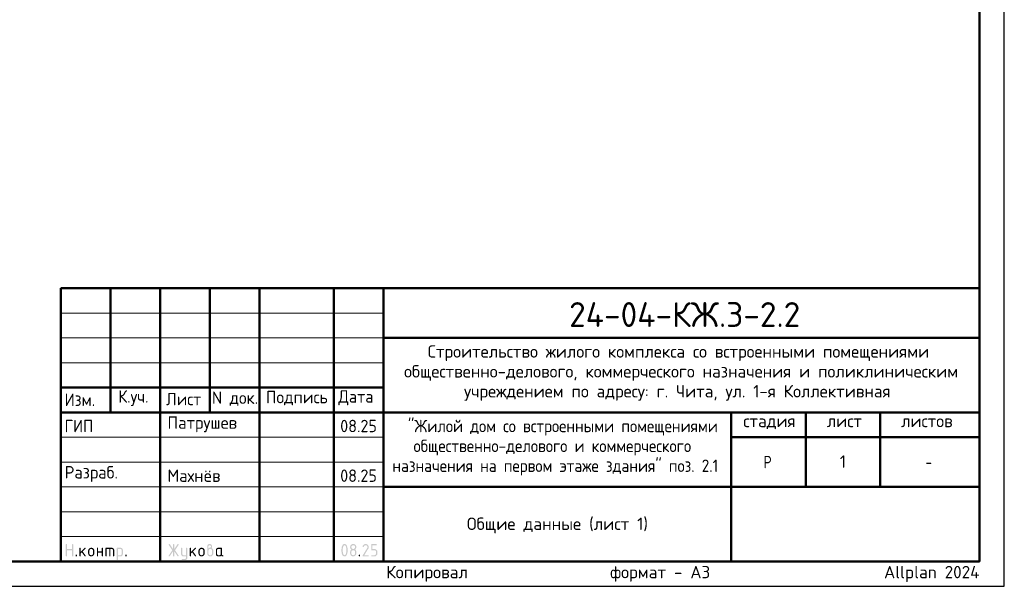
# Model space of a CAD drawing. Header units: millimetres. Extents: x 0 to 42000, y 0 to 29700.
# Tile 2 of 3: x 22170 to 42000, y 0 to 11403. Entities that reach past the tile are written whole.
import ezdxf

# ---------------------------------------------------------------- set-up
doc = ezdxf.new("R2010")
doc.units = ezdxf.units.MM
doc.layers.add('Standard', color=7, linetype='Continuous', lineweight=25)
doc.layers.add('Надписи', color=7, linetype='Continuous', lineweight=25)
doc.styles.add('ISOCPEUR', font='txt')

msp = doc.modelspace()

# ---------------------------------------------------------------- hatches: boundary and pattern name
at = {"layer": 'Standard', "linetype": 'Continuous', "lineweight": 25, "transparency": 33554687}
for points in [[(23099, 614), (23099, 839), (23099, 840), (23099, 842), (23099, 843), (23100, 844), (23100, 845), (23101, 846), (23101, 847), (23102, 848), (23103, 849), (23104, 850), (23105, 850), (23106, 851), (23107, 851), (23109, 851), (23110, 851), (23112, 851), (23113, 851), (23115, 851), (23116, 851), (23117, 851), (23118, 850), (23119, 850), (23120, 849), (23121, 848), (23122, 847), (23122, 846), (23123, 845), (23123, 844), (23124, 843), (23124, 842), (23124, 840), (23124, 839), (23124, 751), (23224, 751), (23224, 839), (23224, 840), (23224, 842), (23224, 843), (23225, 844), (23225, 845), (23226, 846), (23226, 847), (23227, 848), (23228, 849), (23229, 850), (23230, 850), (23231, 851), (23232, 851), (23233, 851), (23235, 851), (23236, 851), (23238, 851), (23239, 851), (23241, 851), (23242, 851), (23243, 850), (23244, 850), (23245, 849), (23246, 848), (23247, 847), (23247, 846), (23248, 845), (23248, 844), (23249, 843), (23249, 842), (23249, 840), (23249, 839), (23249, 614), (23249, 612), (23249, 611), (23249, 609), (23248, 608), (23248, 607), (23247, 606), (23247, 605), (23246, 604), (23245, 604), (23244, 603), (23243, 602), (23242, 602), (23241, 602), (23239, 601), (23238, 601), (23236, 601), (23235, 601), (23233, 601), (23232, 602), (23231, 602), (23230, 602), (23229, 603), (23228, 604), (23227, 604), (23226, 605), (23226, 606), (23225, 607), (23225, 608), (23224, 609), (23224, 611), (23224, 612), (23224, 614), (23224, 726), (23124, 726), (23124, 614), (23124, 612), (23124, 611), (23124, 609), (23123, 608), (23123, 607), (23122, 606), (23122, 605), (23121, 604), (23120, 604), (23119, 603), (23118, 602), (23117, 602), (23116, 602), (23115, 601), (23113, 601), (23112, 601), (23110, 601), (23109, 601), (23107, 602), (23106, 602), (23105, 602), (23104, 603), (23103, 604), (23102, 604), (23101, 605), (23101, 606), (23100, 607), (23100, 608), (23099, 609), (23099, 611), (23099, 612)], [(25259, 704), (25194, 607), (25193, 605), (25192, 604), (25191, 603), (25190, 603), (25188, 602), (25187, 602), (25185, 601), (25183, 601), (25182, 601), (25180, 601), (25179, 602), (25178, 602), (25177, 603), (25176, 603), (25175, 604), (25174, 605), (25173, 605), (25173, 606), (25172, 607), (25172, 609), (25171, 610), (25171, 611), (25171, 613), (25171, 614), (25171, 616), (25172, 618), (25172, 619), (25173, 621), (25243, 726), (25173, 832), (25172, 833), (25172, 835), (25171, 837), (25171, 838), (25171, 840), (25171, 841), (25171, 843), (25172, 844), (25172, 845), (25173, 846), (25173, 847), (25174, 848), (25175, 849), (25176, 849), (25177, 850), (25178, 850), (25179, 851), (25181, 851), (25182, 851), (25184, 851), (25185, 851), (25187, 851), (25188, 851), (25189, 850), (25191, 849), (25192, 848), (25193, 847), (25194, 846), (25259, 749), (25259, 839), (25259, 840), (25259, 842), (25259, 843), (25259, 844), (25260, 845), (25260, 846), (25261, 847), (25262, 848), (25262, 849), (25263, 850), (25264, 850), (25266, 851), (25267, 851), (25268, 851), (25269, 851), (25271, 851), (25273, 851), (25274, 851), (25275, 851), (25277, 851), (25278, 850), (25279, 850), (25280, 849), (25280, 848), (25281, 847), (25282, 846), (25282, 845), (25283, 844), (25283, 843), (25283, 842), (25284, 840), (25284, 839), (25284, 749), (25348, 846), (25349, 847), (25350, 848), (25351, 849), (25353, 850), (25354, 851), (25356, 851), (25357, 851), (25359, 851), (25360, 851), (25361, 851), (25362, 851), (25363, 850), (25365, 850), (25366, 849), (25367, 848), (25367, 847), (25368, 847), (25369, 846), (25370, 845), (25370, 843), (25371, 842), (25371, 841), (25371, 840), (25371, 839), (25371, 837), (25371, 835), (25370, 833), (25369, 832), (25299, 726), (25369, 621), (25370, 619), (25371, 617), (25371, 616), (25371, 614), (25371, 613), (25371, 611), (25371, 610), (25370, 609), (25370, 608), (25369, 607), (25368, 606), (25368, 605), (25367, 604), (25366, 603), (25365, 603), (25364, 602), (25363, 602), (25361, 602), (25360, 601), (25359, 601), (25357, 601), (25356, 602), (25354, 602), (25353, 603), (25351, 603), (25350, 604), (25349, 605), (25348, 607), (25284, 704), (25284, 614), (25284, 612), (25283, 611), (25283, 609), (25283, 608), (25282, 607), (25282, 606), (25281, 605), (25280, 604), (25280, 604), (25279, 603), (25278, 602), (25277, 602), (25275, 602), (25274, 601), (25273, 601), (25271, 601), (25269, 601), (25268, 601), (25267, 602), (25266, 602), (25264, 602), (25263, 603), (25262, 604), (25262, 604), (25261, 605), (25260, 606), (25260, 607), (25259, 608), (25259, 609), (25259, 611), (25259, 612), (25259, 614)], [(29137, 851), (29140, 851), (29144, 851), (29147, 851), (29150, 850), (29153, 850), (29156, 849), (29158, 848), (29161, 847), (29164, 846), (29167, 844), (29169, 843), (29172, 841), (29174, 839), (29177, 837), (29179, 835), (29181, 833), (29184, 831), (29186, 828), (29188, 826), (29189, 823), (29191, 821), (29193, 818), (29194, 816), (29195, 813), (29196, 810), (29197, 807), (29198, 804), (29198, 801), (29199, 798), (29199, 795), (29200, 792), (29200, 789), (29200, 784), (29199, 780), (29198, 775), (29197, 771), (29195, 766), (29193, 762), (29191, 757), (29188, 753), (29110, 626), (29187, 626), (29189, 626), (29190, 626), (29191, 626), (29193, 626), (29194, 625), (29195, 625), (29196, 624), (29197, 623), (29197, 622), (29198, 621), (29198, 620), (29199, 619), (29199, 618), (29199, 617), (29200, 615), (29200, 614), (29200, 612), (29199, 611), (29199, 610), (29199, 608), (29198, 607), (29198, 606), (29197, 605), (29197, 604), (29196, 604), (29195, 603), (29194, 602), (29193, 602), (29191, 602), (29190, 601), (29189, 601), (29187, 601), (29087, 601), (29086, 601), (29084, 601), (29083, 602), (29082, 602), (29081, 602), (29080, 603), (29079, 604), (29078, 604), (29077, 605), (29076, 606), (29076, 607), (29075, 608), (29075, 609), (29075, 611), (29075, 612), (29075, 614), (29075, 616), (29075, 617), (29076, 619), (29077, 621), (29168, 768), (29170, 771), (29171, 773), (29172, 776), (29173, 778), (29174, 781), (29174, 783), (29175, 786), (29175, 789), (29175, 793), (29174, 796), (29173, 800), (29172, 803), (29171, 806), (29168, 809), (29166, 813), (29164, 815), (29161, 818), (29158, 820), (29155, 822), (29152, 823), (29148, 825), (29145, 826), (29141, 826), (29137, 826), (29135, 826), (29132, 826), (29129, 825), (29127, 824), (29124, 823), (29122, 822), (29119, 820), (29117, 818), (29114, 816), (29112, 814), (29110, 812), (29107, 809), (29105, 806), (29103, 802), (29100, 799), (29098, 795), (29097, 793), (29096, 792), (29095, 791), (29094, 790), (29092, 790), (29091, 789), (29089, 789), (29087, 789), (29086, 789), (29084, 789), (29083, 789), (29082, 790), (29081, 790), (29080, 791), (29079, 791), (29078, 792), (29077, 793), (29076, 794), (29076, 795), (29075, 796), (29075, 797), (29075, 798), (29075, 800), (29075, 801), (29075, 803), (29075, 804), (29075, 805), (29076, 806), (29079, 812), (29082, 817), (29085, 822), (29088, 826), (29092, 830), (29095, 834), (29099, 837), (29103, 840), (29107, 843), (29111, 845), (29115, 847), (29119, 848), (29123, 850), (29128, 851), (29132, 851)], [(29250, 739), (29250, 839), (29250, 840), (29250, 842), (29250, 843), (29250, 844), (29251, 845), (29251, 846), (29252, 847), (29253, 848), (29253, 849), (29254, 850), (29255, 850), (29257, 851), (29258, 851), (29259, 851), (29261, 851), (29262, 851), (29349, 851), (29351, 851), (29352, 851), (29354, 851), (29355, 851), (29356, 850), (29357, 850), (29358, 849), (29359, 848), (29359, 847), (29360, 846), (29361, 845), (29361, 844), (29361, 843), (29362, 842), (29362, 840), (29362, 839), (29362, 837), (29362, 836), (29361, 834), (29361, 833), (29361, 832), (29360, 831), (29359, 830), (29359, 829), (29358, 829), (29357, 828), (29356, 827), (29355, 827), (29354, 827), (29352, 826), (29351, 826), (29349, 826), (29275, 826), (29275, 751), (29312, 751), (29315, 751), (29318, 751), (29321, 751), (29324, 750), (29327, 750), (29330, 749), (29333, 748), (29336, 747), (29339, 746), (29341, 744), (29344, 743), (29347, 741), (29349, 739), (29351, 737), (29354, 735), (29356, 733), (29358, 731), (29360, 728), (29362, 726), (29364, 723), (29366, 721), (29367, 718), (29369, 715), (29370, 713), (29371, 710), (29372, 707), (29373, 704), (29373, 701), (29374, 698), (29374, 695), (29374, 692), (29374, 689), (29374, 664), (29374, 661), (29374, 657), (29374, 654), (29373, 651), (29373, 648), (29372, 645), (29371, 643), (29370, 640), (29369, 637), (29367, 634), (29366, 632), (29364, 629), (29362, 627), (29360, 624), (29358, 622), (29356, 620), (29354, 617), (29351, 615), (29349, 613), (29346, 612), (29344, 610), (29341, 608), (29339, 607), (29336, 606), (29333, 605), (29330, 604), (29327, 603), (29324, 602), (29321, 602), (29318, 602), (29315, 601), (29312, 601), (29262, 601), (29261, 601), (29259, 601), (29258, 602), (29257, 602), (29255, 602), (29254, 603), (29253, 604), (29253, 604), (29252, 605), (29251, 606), (29251, 607), (29250, 608), (29250, 610), (29250, 611), (29250, 612), (29250, 614), (29250, 615), (29250, 617), (29250, 618), (29250, 619), (29251, 620), (29251, 621), (29252, 622), (29253, 623), (29253, 624), (29254, 625), (29255, 625), (29257, 626), (29258, 626), (29259, 626), (29261, 626), (29262, 626), (29312, 626), (29316, 626), (29319, 627), (29323, 628), (29326, 629), (29330, 630), (29333, 632), (29336, 634), (29338, 637), (29341, 640), (29343, 643), (29345, 646), (29347, 649), (29348, 653), (29349, 656), (29349, 660), (29349, 664), (29349, 689), (29349, 693), (29349, 696), (29348, 700), (29347, 703), (29345, 707), (29343, 710), (29341, 713), (29338, 715), (29336, 718), (29333, 720), (29330, 722), (29326, 724), (29323, 725), (29319, 726), (29316, 726), (29312, 726), (29262, 726), (29261, 726), (29259, 726), (29258, 727), (29257, 727), (29255, 727), (29254, 728), (29253, 729), (29253, 729), (29252, 730), (29251, 731), (29251, 732), (29250, 733), (29250, 734), (29250, 736), (29250, 737)], [(23299, 626), (23299, 628), (23299, 629), (23299, 631), (23300, 632), (23300, 633), (23301, 634), (23301, 635), (23302, 636), (23303, 637), (23304, 637), (23305, 638), (23306, 638), (23307, 638), (23309, 639), (23310, 639), (23312, 639), (23313, 639), (23314, 639), (23316, 638), (23317, 638), (23318, 638), (23319, 637), (23320, 637), (23321, 636), (23322, 635), (23322, 634), (23323, 633), (23323, 632), (23324, 631), (23324, 629), (23324, 628), (23324, 626), (23324, 614), (23324, 612), (23324, 611), (23324, 610), (23323, 608), (23323, 607), (23322, 606), (23322, 605), (23321, 604), (23320, 604), (23319, 603), (23318, 602), (23317, 602), (23316, 602), (23314, 601), (23313, 601), (23312, 601), (23310, 601), (23309, 601), (23307, 602), (23306, 602), (23305, 602), (23304, 603), (23303, 604), (23302, 604), (23301, 605), (23301, 606), (23300, 607), (23300, 608), (23299, 610), (23299, 611), (23299, 612), (23299, 614)], [(23399, 694), (23478, 773), (23478, 773), (23479, 774), (23480, 775), (23482, 775), (23483, 776), (23484, 776), (23485, 776), (23486, 776), (23488, 776), (23489, 776), (23491, 776), (23492, 775), (23493, 775), (23494, 774), (23495, 774), (23496, 773), (23497, 772), (23497, 771), (23498, 770), (23498, 769), (23499, 768), (23499, 767), (23499, 765), (23499, 764), (23499, 762), (23499, 761), (23498, 760), (23498, 759), (23497, 758), (23497, 757), (23496, 756), (23495, 755), (23440, 700), (23496, 621), (23498, 619), (23498, 617), (23499, 616), (23499, 614), (23499, 612), (23499, 611), (23499, 609), (23498, 608), (23498, 607), (23497, 606), (23497, 605), (23496, 604), (23495, 604), (23494, 603), (23493, 602), (23492, 602), (23491, 602), (23489, 601), (23488, 601), (23486, 601), (23485, 601), (23483, 602), (23482, 602), (23480, 603), (23479, 603), (23478, 604), (23477, 605), (23476, 607), (23422, 682), (23399, 659), (23399, 614), (23399, 612), (23399, 611), (23399, 609), (23398, 608), (23398, 607), (23397, 606), (23397, 605), (23396, 604), (23395, 604), (23394, 603), (23393, 602), (23392, 602), (23391, 602), (23389, 601), (23388, 601), (23386, 601), (23385, 601), (23383, 601), (23382, 602), (23381, 602), (23380, 602), (23379, 603), (23378, 604), (23377, 604), (23376, 605), (23376, 606), (23375, 607), (23375, 608), (23374, 609), (23374, 611), (23374, 612), (23374, 614), (23374, 764), (23374, 765), (23374, 767), (23374, 768), (23375, 769), (23375, 770), (23376, 771), (23376, 772), (23377, 773), (23378, 774), (23379, 774), (23380, 775), (23381, 775), (23382, 776), (23383, 776), (23385, 776), (23386, 776), (23388, 776), (23389, 776), (23391, 776), (23392, 775), (23393, 775), (23394, 774), (23395, 774), (23396, 773), (23397, 772), (23397, 771), (23398, 770), (23398, 769), (23399, 768), (23399, 767), (23399, 765), (23399, 764)], [(23749, 676), (23749, 614), (23749, 612), (23748, 611), (23748, 609), (23748, 608), (23747, 607), (23747, 606), (23746, 605), (23746, 604), (23745, 604), (23744, 603), (23743, 602), (23742, 602), (23740, 602), (23739, 601), (23738, 601), (23736, 601), (23735, 601), (23733, 601), (23732, 602), (23731, 602), (23729, 602), (23729, 603), (23728, 604), (23727, 604), (23726, 605), (23725, 606), (23725, 607), (23724, 608), (23724, 609), (23724, 611), (23724, 612), (23724, 614), (23724, 764), (23724, 765), (23724, 767), (23724, 768), (23724, 769), (23725, 770), (23725, 771), (23726, 772), (23727, 773), (23728, 774), (23729, 774), (23729, 775), (23731, 775), (23732, 776), (23733, 776), (23735, 776), (23736, 776), (23738, 776), (23739, 776), (23740, 776), (23742, 775), (23743, 775), (23744, 774), (23745, 774), (23746, 773), (23746, 772), (23747, 771), (23747, 770), (23748, 769), (23748, 768), (23748, 767), (23749, 765), (23749, 764), (23749, 701), (23823, 701), (23823, 764), (23823, 765), (23824, 767), (23824, 768), (23824, 769), (23825, 770), (23825, 771), (23826, 772), (23826, 773), (23827, 774), (23828, 774), (23829, 775), (23830, 775), (23832, 776), (23833, 776), (23834, 776), (23836, 776), (23837, 776), (23839, 776), (23840, 776), (23841, 775), (23843, 775), (23843, 774), (23844, 774), (23845, 773), (23846, 772), (23847, 771), (23847, 770), (23848, 769), (23848, 768), (23848, 767), (23848, 765), (23848, 764), (23848, 614), (23848, 612), (23848, 611), (23848, 609), (23848, 608), (23847, 607), (23847, 606), (23846, 605), (23845, 604), (23844, 604), (23843, 603), (23843, 602), (23841, 602), (23840, 602), (23839, 601), (23837, 601), (23836, 601), (23834, 601), (23833, 601), (23832, 602), (23830, 602), (23829, 602), (23828, 603), (23827, 604), (23826, 604), (23826, 605), (23825, 606), (23825, 607), (23824, 608), (23824, 609), (23824, 611), (23823, 612), (23823, 614), (23823, 676)], [(23911, 776), (24023, 776), (24026, 776), (24028, 776), (24031, 776), (24033, 775), (24036, 775), (24038, 774), (24040, 773), (24043, 773), (24045, 772), (24047, 770), (24049, 769), (24051, 768), (24053, 767), (24055, 765), (24057, 763), (24059, 762), (24061, 760), (24062, 758), (24064, 756), (24065, 754), (24067, 752), (24068, 750), (24069, 748), (24070, 745), (24071, 743), (24071, 741), (24072, 739), (24072, 736), (24073, 734), (24073, 731), (24073, 729), (24073, 726), (24073, 614), (24073, 612), (24073, 611), (24073, 609), (24073, 608), (24072, 607), (24072, 606), (24071, 605), (24070, 604), (24069, 604), (24068, 603), (24067, 602), (24066, 602), (24065, 602), (24064, 601), (24062, 601), (24061, 601), (24059, 601), (24058, 601), (24057, 602), (24055, 602), (24054, 602), (24053, 603), (24052, 604), (24051, 604), (24051, 605), (24050, 606), (24049, 607), (24049, 608), (24049, 609), (24048, 611), (24048, 612), (24048, 614), (24048, 726), (24048, 729), (24048, 731), (24047, 734), (24046, 736), (24046, 738), (24044, 740), (24043, 742), (24041, 744), (24039, 746), (24037, 747), (24035, 748), (24033, 749), (24031, 750), (24028, 751), (24026, 751), (24023, 751), (23998, 751), (23998, 614), (23998, 612), (23998, 611), (23998, 609), (23998, 608), (23997, 607), (23997, 606), (23996, 605), (23995, 604), (23995, 604), (23994, 603), (23993, 602), (23991, 602), (23990, 602), (23989, 601), (23987, 601), (23986, 601), (23984, 601), (23983, 601), (23982, 602), (23980, 602), (23979, 602), (23978, 603), (23977, 604), (23977, 604), (23976, 605), (23975, 606), (23975, 607), (23974, 608), (23974, 609), (23974, 611), (23973, 612), (23973, 614), (23973, 751), (23924, 751), (23924, 614), (23924, 612), (23923, 611), (23923, 609), (23923, 608), (23922, 607), (23922, 606), (23921, 605), (23920, 604), (23920, 604), (23919, 603), (23918, 602), (23916, 602), (23915, 602), (23914, 601), (23913, 601), (23911, 601), (23909, 601), (23908, 601), (23907, 602), (23906, 602), (23904, 602), (23903, 603), (23902, 604), (23902, 604), (23901, 605), (23900, 606), (23900, 607), (23899, 608), (23899, 609), (23899, 611), (23898, 612), (23898, 614), (23898, 764), (23898, 765), (23899, 767), (23899, 768), (23899, 769), (23900, 770), (23900, 771), (23901, 772), (23902, 773), (23902, 774), (23903, 774), (23904, 775), (23905, 775), (23907, 776), (23908, 776), (23909, 776)], [(24298, 626), (24298, 628), (24298, 629), (24299, 631), (24299, 632), (24299, 633), (24300, 634), (24301, 635), (24301, 636), (24302, 637), (24303, 637), (24304, 638), (24305, 638), (24307, 638), (24308, 639), (24309, 639), (24311, 639), (24312, 639), (24314, 639), (24315, 638), (24316, 638), (24317, 638), (24318, 637), (24319, 637), (24320, 636), (24321, 635), (24322, 634), (24322, 633), (24323, 632), (24323, 631), (24323, 629), (24323, 628), (24323, 626), (24323, 614), (24323, 612), (24323, 611), (24323, 610), (24323, 608), (24322, 607), (24322, 606), (24321, 605), (24320, 604), (24319, 604), (24318, 603), (24317, 602), (24316, 602), (24315, 602), (24314, 601), (24312, 601), (24311, 601), (24309, 601), (24308, 601), (24307, 602), (24305, 602), (24304, 602), (24303, 603), (24302, 604), (24301, 604), (24301, 605), (24300, 606), (24299, 607), (24299, 608), (24299, 610), (24298, 611), (24298, 612), (24298, 614)], [(25521, 576), (25521, 601), (25471, 601), (25468, 601), (25466, 602), (25463, 602), (25461, 602), (25458, 603), (25456, 603), (25454, 604), (25452, 605), (25449, 606), (25447, 607), (25445, 608), (25443, 609), (25441, 611), (25439, 612), (25437, 614), (25436, 616), (25434, 618), (25432, 620), (25431, 622), (25429, 624), (25428, 626), (25427, 628), (25426, 630), (25425, 632), (25424, 634), (25423, 637), (25422, 639), (25422, 641), (25422, 644), (25421, 646), (25421, 649), (25421, 651), (25421, 764), (25421, 765), (25421, 767), (25421, 768), (25422, 769), (25422, 770), (25423, 771), (25423, 772), (25424, 773), (25425, 774), (25426, 774), (25427, 775), (25428, 775), (25429, 776), (25431, 776), (25432, 776), (25434, 776), (25435, 776), (25437, 776), (25438, 776), (25439, 775), (25440, 775), (25441, 774), (25442, 774), (25443, 773), (25444, 772), (25444, 771), (25445, 770), (25445, 769), (25446, 768), (25446, 767), (25446, 765), (25446, 764), (25446, 651), (25446, 649), (25447, 646), (25447, 644), (25448, 642), (25449, 640), (25450, 638), (25452, 636), (25454, 634), (25455, 632), (25457, 630), (25459, 629), (25462, 628), (25464, 627), (25466, 627), (25468, 626), (25471, 626), (25521, 626), (25521, 764), (25521, 765), (25521, 767), (25521, 768), (25522, 769), (25522, 770), (25523, 771), (25523, 772), (25524, 773), (25525, 774), (25526, 774), (25527, 775), (25528, 775), (25529, 776), (25530, 776), (25532, 776), (25533, 776), (25535, 776), (25536, 776), (25538, 776), (25539, 775), (25540, 775), (25541, 774), (25542, 774), (25543, 773), (25544, 772), (25544, 771), (25545, 770), (25545, 769), (25545, 768), (25546, 767), (25546, 765), (25546, 764), (25546, 576), (25546, 574), (25546, 571), (25545, 569), (25545, 566), (25545, 564), (25544, 562), (25543, 559), (25542, 557), (25541, 555), (25540, 553), (25539, 551), (25538, 549), (25537, 547), (25535, 545), (25533, 543), (25532, 541), (25530, 539), (25528, 538), (25526, 536), (25524, 535), (25522, 533), (25520, 532), (25518, 531), (25516, 530), (25514, 529), (25511, 528), (25509, 528), (25507, 527), (25504, 527), (25502, 527), (25499, 526), (25497, 526), (25446, 526), (25445, 526), (25443, 527), (25442, 527), (25441, 527), (25440, 528), (25439, 528), (25438, 529), (25437, 529), (25436, 530), (25435, 531), (25435, 532), (25434, 533), (25434, 535), (25434, 536), (25434, 537), (25434, 539), (25434, 540), (25434, 541), (25434, 542), (25435, 544), (25435, 545), (25436, 546), (25436, 547), (25437, 548), (25438, 549), (25439, 549), (25440, 550), (25442, 550), (25443, 551), (25444, 551), (25445, 551), (25446, 551), (25496, 551), (25499, 551), (25501, 552), (25503, 552), (25506, 553), (25508, 554), (25510, 555), (25512, 557), (25514, 558), (25515, 560), (25517, 562), (25518, 564), (25519, 566), (25520, 568), (25520, 571), (25521, 573)], [(25621, 694), (25700, 773), (25700, 773), (25701, 774), (25702, 775), (25704, 775), (25705, 776), (25706, 776), (25707, 776), (25708, 776), (25710, 776), (25711, 776), (25713, 776), (25714, 775), (25715, 775), (25716, 774), (25717, 774), (25718, 773), (25719, 772), (25719, 771), (25720, 770), (25720, 769), (25721, 768), (25721, 767), (25721, 765), (25721, 764), (25721, 762), (25721, 761), (25721, 760), (25720, 759), (25720, 758), (25719, 757), (25718, 756), (25717, 755), (25662, 700), (25719, 621), (25720, 619), (25720, 617), (25721, 616), (25721, 614), (25721, 612), (25721, 611), (25721, 609), (25720, 608), (25720, 607), (25719, 606), (25719, 605), (25718, 604), (25717, 604), (25716, 603), (25715, 602), (25714, 602), (25713, 602), (25711, 601), (25710, 601), (25708, 601), (25707, 601), (25705, 602), (25704, 602), (25703, 603), (25701, 603), (25700, 604), (25699, 605), (25698, 607), (25644, 682), (25621, 659), (25621, 614), (25621, 612), (25621, 611), (25621, 609), (25620, 608), (25620, 607), (25619, 606), (25619, 605), (25618, 604), (25617, 604), (25616, 603), (25615, 602), (25614, 602), (25613, 602), (25611, 601), (25610, 601), (25608, 601), (25607, 601), (25606, 601), (25604, 602), (25603, 602), (25602, 602), (25601, 603), (25600, 604), (25599, 604), (25598, 605), (25598, 606), (25597, 607), (25597, 608), (25596, 609), (25596, 611), (25596, 612), (25596, 614), (25596, 764), (25596, 765), (25596, 767), (25596, 768), (25597, 769), (25597, 770), (25598, 771), (25598, 772), (25599, 773), (25600, 774), (25601, 774), (25602, 775), (25603, 775), (25604, 776), (25606, 776), (25607, 776), (25608, 776), (25610, 776), (25611, 776), (25613, 776), (25614, 775), (25615, 775), (25616, 774), (25617, 774), (25618, 773), (25619, 772), (25619, 771), (25620, 770), (25620, 769), (25621, 768), (25621, 767), (25621, 765), (25621, 764)], [(29000, 626), (29000, 628), (29000, 629), (29000, 631), (29001, 632), (29001, 633), (29002, 634), (29002, 635), (29003, 636), (29004, 637), (29005, 637), (29006, 638), (29007, 638), (29008, 638), (29009, 639), (29011, 639), (29012, 639), (29014, 639), (29015, 639), (29017, 638), (29018, 638), (29019, 638), (29020, 637), (29021, 637), (29022, 636), (29023, 635), (29023, 634), (29024, 633), (29024, 632), (29024, 631), (29025, 629), (29025, 628), (29025, 626), (29025, 614), (29025, 612), (29025, 611), (29024, 610), (29024, 608), (29024, 607), (29023, 606), (29023, 605), (29022, 604), (29021, 604), (29020, 603), (29019, 602), (29018, 602), (29017, 602), (29015, 601), (29014, 601), (29012, 601), (29011, 601), (29009, 601), (29008, 602), (29007, 602), (29006, 602), (29005, 603), (29004, 604), (29003, 604), (29002, 605), (29002, 606), (29001, 607), (29001, 608), (29000, 610), (29000, 611), (29000, 612), (29000, 614)]]:
    msp.add_hatch(color=7, dxfattribs=at).paths.add_polyline_path(points, flags=16)
h = msp.add_hatch(color=7, dxfattribs=at)
h.paths.add_polyline_path([(25971, 764), (25975, 767), (25979, 769), (25982, 772), (25986, 773), (25990, 775), (25993, 775), (25997, 776), (26000, 776), (26002, 776), (26004, 777), (26006, 777), (26007, 778), (26009, 779), (26011, 781), (26013, 783), (26014, 785), (26016, 787), (26017, 789), (26018, 791), (26019, 793), (26020, 795), (26020, 797), (26021, 799), (26021, 801), (26021, 804), (26020, 806), (26020, 809), (26019, 811), (26018, 813), (26017, 815), (26015, 817), (26014, 819), (26012, 821), (26010, 822), (26008, 824), (26005, 824), (26003, 825), (26001, 826), (25998, 826), (25996, 826), (25993, 826), (25991, 826), (25988, 825), (25986, 824), (25984, 823), (25982, 822), (25980, 821), (25978, 819), (25976, 817), (25975, 815), (25973, 813), (25973, 811), (25972, 809), (25971, 806), (25971, 804), (25971, 801)])
h.paths.add_polyline_path([(26033, 771), (26037, 769), (26041, 767), (26045, 765), (26048, 762), (26052, 759), (26055, 756), (26058, 752), (26060, 748), (26063, 744), (26065, 740), (26067, 736), (26068, 732), (26069, 727), (26070, 723), (26070, 718), (26070, 714), (26070, 664), (26070, 661), (26070, 657), (26070, 654), (26069, 651), (26069, 648), (26068, 645), (26067, 642), (26066, 640), (26065, 637), (26063, 634), (26062, 632), (26060, 629), (26058, 627), (26056, 624), (26054, 622), (26052, 619), (26050, 617), (26048, 615), (26045, 613), (26043, 612), (26040, 610), (26037, 608), (26035, 607), (26032, 606), (26029, 605), (26026, 604), (26024, 603), (26021, 602), (26018, 602), (26014, 602), (26011, 601), (26008, 601), (26005, 601), (26002, 602), (25999, 602), (25996, 602), (25993, 603), (25990, 604), (25987, 605), (25984, 606), (25981, 607), (25979, 608), (25976, 610), (25973, 612), (25971, 613), (25968, 615), (25966, 617), (25964, 620), (25962, 622), (25960, 624), (25958, 627), (25956, 629), (25954, 632), (25953, 634), (25951, 637), (25950, 640), (25949, 643), (25948, 645), (25947, 648), (25947, 651), (25946, 654), (25946, 657), (25946, 661), (25946, 664), (25946, 801), (25946, 804), (25946, 806), (25946, 809), (25947, 811), (25947, 814), (25948, 816), (25948, 818), (25949, 821), (25950, 823), (25951, 825), (25953, 827), (25954, 829), (25955, 831), (25957, 833), (25958, 835), (25960, 837), (25962, 839), (25964, 840), (25966, 842), (25968, 843), (25970, 845), (25972, 846), (25974, 847), (25976, 848), (25979, 849), (25981, 849), (25983, 850), (25986, 850), (25988, 851), (25990, 851), (25993, 851), (25996, 851), (25998, 851), (26001, 851), (26003, 851), (26006, 850), (26008, 850), (26010, 849), (26013, 849), (26015, 848), (26017, 847), (26019, 846), (26021, 844), (26023, 843), (26025, 842), (26027, 840), (26029, 839), (26031, 837), (26033, 835), (26034, 833), (26036, 831), (26037, 829), (26039, 827), (26040, 825), (26041, 823), (26042, 821), (26043, 818), (26043, 816), (26044, 814), (26045, 811), (26045, 809), (26045, 806), (26045, 804), (26045, 801), (26045, 797), (26045, 792), (26044, 788), (26042, 784), (26041, 781), (26038, 777), (26036, 774)], flags=16)
h.paths.add_polyline_path([(26045, 664), (26045, 714), (26045, 718), (26045, 721), (26044, 725), (26043, 728), (26041, 732), (26039, 735), (26037, 738), (26035, 740), (26032, 743), (26029, 745), (26026, 747), (26023, 749), (26019, 750), (26016, 751), (26012, 751), (26008, 751), (26004, 751), (26001, 751), (25997, 750), (25994, 749), (25990, 747), (25987, 745), (25984, 743), (25982, 740), (25979, 738), (25977, 735), (25975, 732), (25973, 728), (25972, 725), (25971, 721), (25971, 718), (25971, 714), (25971, 664), (25971, 660), (25971, 656), (25972, 653), (25973, 649), (25975, 646), (25977, 643), (25979, 640), (25982, 637), (25984, 634), (25987, 632), (25990, 630), (25994, 629), (25997, 628), (26001, 627), (26004, 626), (26008, 626), (26012, 626), (26016, 627), (26019, 628), (26023, 629), (26026, 630), (26029, 633), (26032, 635), (26035, 637), (26037, 640), (26039, 643), (26041, 646), (26043, 649), (26044, 653), (26045, 656), (26045, 660)])
h = msp.add_hatch(color=7, dxfattribs=at)
h.paths.add_polyline_path([(28750, 726), (28750, 734), (28749, 742), (28749, 749), (28748, 756), (28747, 764), (28746, 771), (28745, 778), (28743, 785), (28742, 790), (28741, 795), (28739, 799), (28738, 803), (28736, 807), (28734, 810), (28732, 813), (28731, 816), (28729, 818), (28727, 820), (28724, 822), (28722, 824), (28720, 825), (28718, 826), (28715, 826), (28712, 826), (28710, 826), (28708, 826), (28705, 825), (28703, 824), (28701, 822), (28699, 820), (28696, 818), (28695, 816), (28693, 813), (28691, 810), (28689, 807), (28688, 803), (28686, 799), (28685, 794), (28683, 790), (28682, 785), (28680, 778), (28679, 770), (28678, 763), (28677, 756), (28676, 749), (28676, 741), (28675, 734), (28675, 726), (28675, 719), (28676, 711), (28676, 704), (28677, 696), (28678, 689), (28679, 682), (28680, 675), (28682, 668), (28683, 663), (28684, 658), (28686, 654), (28687, 650), (28689, 646), (28691, 643), (28693, 639), (28694, 637), (28696, 634), (28698, 632), (28701, 630), (28703, 629), (28705, 628), (28707, 627), (28710, 626), (28712, 626), (28715, 626), (28718, 627), (28720, 628), (28722, 629), (28724, 630), (28727, 632), (28729, 634), (28731, 637), (28732, 639), (28734, 643), (28736, 646), (28738, 650), (28739, 654), (28741, 658), (28742, 663), (28743, 668), (28745, 675), (28746, 682), (28747, 689), (28748, 696), (28749, 704), (28749, 711), (28750, 719)])
h.paths.add_polyline_path([(28775, 726), (28775, 721), (28775, 715), (28775, 710), (28774, 705), (28774, 699), (28773, 694), (28773, 689), (28772, 685), (28771, 680), (28771, 675), (28770, 671), (28769, 666), (28768, 662), (28766, 657), (28765, 653), (28764, 649), (28762, 643), (28760, 638), (28757, 633), (28755, 628), (28752, 624), (28749, 620), (28746, 616), (28743, 613), (28740, 610), (28736, 608), (28733, 606), (28729, 604), (28725, 603), (28721, 602), (28717, 601), (28712, 601), (28708, 601), (28704, 602), (28700, 603), (28696, 604), (28692, 606), (28689, 608), (28685, 610), (28682, 613), (28679, 616), (28676, 620), (28673, 624), (28670, 628), (28668, 632), (28665, 638), (28663, 643), (28661, 649), (28660, 653), (28658, 657), (28657, 661), (28656, 666), (28655, 670), (28654, 675), (28654, 680), (28653, 684), (28652, 689), (28652, 694), (28651, 699), (28651, 705), (28650, 710), (28650, 715), (28650, 721), (28650, 726), (28650, 732), (28650, 737), (28650, 743), (28651, 748), (28651, 753), (28652, 758), (28652, 763), (28653, 768), (28654, 773), (28654, 778), (28655, 782), (28656, 787), (28657, 791), (28658, 795), (28660, 800), (28661, 804), (28663, 810), (28665, 815), (28668, 820), (28670, 825), (28673, 829), (28676, 833), (28679, 836), (28682, 839), (28685, 842), (28689, 845), (28692, 847), (28696, 848), (28700, 850), (28704, 851), (28708, 851), (28712, 851), (28717, 851), (28721, 851), (28725, 850), (28729, 848), (28733, 847), (28736, 845), (28740, 842), (28743, 839), (28746, 836), (28749, 833), (28752, 829), (28755, 824), (28757, 820), (28760, 815), (28762, 810), (28764, 804), (28765, 799), (28766, 795), (28768, 791), (28769, 787), (28770, 782), (28771, 777), (28771, 773), (28772, 768), (28773, 763), (28773, 758), (28774, 753), (28774, 748), (28775, 743), (28775, 737), (28775, 732)], flags=16)
h = msp.add_hatch(color=7, dxfattribs=at)
h.paths.add_polyline_path([(28887, 626), (28891, 626), (28895, 627), (28898, 628), (28902, 629), (28905, 630), (28908, 632), (28911, 634), (28914, 637), (28917, 640), (28919, 643), (28921, 646), (28922, 649), (28923, 653), (28924, 656), (28925, 660), (28925, 664), (28925, 689), (28925, 693), (28924, 696), (28923, 700), (28922, 703), (28921, 707), (28919, 710), (28916, 713), (28914, 715), (28911, 718), (28908, 720), (28905, 722), (28902, 724), (28898, 725), (28895, 726), (28891, 726), (28887, 726), (28883, 726), (28880, 726), (28876, 725), (28873, 724), (28870, 722), (28867, 720), (28864, 718), (28861, 715), (28858, 713), (28856, 710), (28854, 707), (28853, 703), (28851, 700), (28851, 696), (28850, 693), (28850, 689), (28850, 664), (28850, 660), (28851, 656), (28851, 653), (28853, 649), (28854, 646), (28856, 643), (28858, 640), (28861, 637), (28864, 634), (28867, 632), (28870, 630), (28873, 629), (28876, 628), (28880, 627), (28883, 626)])
h.paths.add_polyline_path([(28887, 601), (28884, 601), (28881, 602), (28878, 602), (28875, 602), (28872, 603), (28869, 604), (28866, 605), (28863, 606), (28861, 607), (28858, 608), (28855, 610), (28853, 612), (28850, 613), (28848, 615), (28845, 617), (28843, 620), (28841, 622), (28839, 624), (28837, 627), (28835, 629), (28834, 632), (28832, 634), (28831, 637), (28830, 640), (28828, 643), (28828, 645), (28827, 648), (28826, 651), (28826, 654), (28825, 657), (28825, 661), (28825, 664), (28825, 689), (28825, 693), (28825, 696), (28826, 700), (28827, 704), (28827, 707), (28828, 710), (28830, 714), (28831, 717), (28833, 720), (28835, 723), (28837, 726), (28839, 729), (28841, 731), (28844, 734), (28847, 736), (28850, 739), (28847, 741), (28844, 744), (28841, 746), (28839, 749), (28837, 752), (28835, 755), (28833, 758), (28831, 761), (28830, 764), (28828, 767), (28827, 771), (28827, 774), (28826, 778), (28825, 781), (28825, 785), (28825, 789), (28825, 792), (28825, 795), (28826, 798), (28826, 801), (28827, 804), (28828, 807), (28828, 810), (28830, 813), (28831, 816), (28832, 818), (28834, 821), (28835, 823), (28837, 826), (28839, 828), (28841, 831), (28843, 833), (28845, 835), (28848, 837), (28850, 839), (28853, 841), (28855, 843), (28858, 844), (28861, 846), (28863, 847), (28866, 848), (28869, 849), (28872, 850), (28875, 850), (28878, 851), (28881, 851), (28884, 851), (28887, 851), (28891, 851), (28894, 851), (28897, 851), (28900, 850), (28903, 850), (28906, 849), (28909, 848), (28911, 847), (28914, 846), (28917, 844), (28919, 843), (28922, 841), (28924, 839), (28927, 837), (28929, 835), (28931, 833), (28934, 831), (28936, 828), (28938, 826), (28939, 823), (28941, 821), (28943, 818), (28944, 816), (28945, 813), (28946, 810), (28947, 807), (28948, 804), (28949, 801), (28949, 798), (28949, 795), (28950, 792), (28950, 789), (28950, 785), (28949, 781), (28949, 778), (28948, 774), (28947, 771), (28946, 767), (28945, 764), (28943, 761), (28942, 758), (28940, 755), (28938, 752), (28936, 749), (28933, 746), (28931, 744), (28928, 741), (28925, 739), (28929, 735), (28933, 732), (28937, 728), (28939, 724), (28942, 719), (28944, 715), (28946, 710), (28947, 705), (28948, 704), (28948, 702), (28948, 701), (28948, 699), (28949, 697), (28949, 695), (28949, 692), (28949, 690), (28949, 687), (28949, 684), (28950, 681), (28950, 678), (28950, 675), (28950, 671), (28950, 668), (28950, 664), (28950, 661), (28949, 657), (28949, 654), (28949, 651), (28948, 648), (28947, 645), (28946, 643), (28945, 640), (28944, 637), (28943, 634), (28941, 632), (28939, 629), (28938, 627), (28936, 624), (28934, 622), (28931, 620), (28929, 617), (28927, 615), (28924, 613), (28922, 612), (28919, 610), (28917, 608), (28914, 607), (28911, 606), (28909, 605), (28906, 604), (28903, 603), (28900, 602), (28897, 602), (28894, 602), (28891, 601)], flags=16)
h.paths.add_polyline_path([(28887, 751), (28891, 751), (28895, 752), (28898, 753), (28902, 754), (28905, 755), (28908, 757), (28911, 759), (28914, 762), (28917, 765), (28919, 768), (28921, 771), (28922, 774), (28923, 778), (28924, 781), (28925, 785), (28925, 789), (28925, 793), (28924, 796), (28923, 800), (28922, 803), (28921, 806), (28919, 809), (28916, 812), (28914, 815), (28911, 818), (28908, 820), (28905, 822), (28902, 823), (28898, 825), (28895, 826), (28891, 826), (28887, 826), (28883, 826), (28880, 826), (28876, 825), (28873, 823), (28870, 822), (28867, 820), (28864, 818), (28861, 815), (28858, 813), (28856, 810), (28854, 807), (28853, 803), (28851, 800), (28851, 796), (28850, 793), (28850, 789), (28850, 785), (28851, 781), (28851, 778), (28853, 774), (28854, 771), (28856, 768), (28858, 765), (28861, 762), (28864, 759), (28867, 757), (28870, 755), (28873, 754), (28876, 753), (28880, 752), (28883, 751)])
h = msp.add_hatch(color=7, dxfattribs=at)
h.paths.add_polyline_path([(23549, 664), (23549, 714), (23549, 717), (23549, 720), (23549, 723), (23550, 726), (23550, 729), (23551, 732), (23552, 735), (23553, 738), (23554, 740), (23556, 743), (23557, 746), (23559, 748), (23561, 751), (23563, 753), (23565, 756), (23567, 758), (23569, 760), (23572, 762), (23574, 764), (23577, 766), (23579, 768), (23582, 769), (23584, 770), (23587, 772), (23590, 773), (23593, 774), (23596, 774), (23599, 775), (23602, 776), (23605, 776), (23608, 776), (23611, 776), (23614, 776), (23618, 776), (23621, 776), (23624, 775), (23627, 774), (23630, 774), (23633, 773), (23635, 772), (23638, 770), (23641, 769), (23643, 768), (23646, 766), (23648, 764), (23651, 762), (23653, 760), (23655, 758), (23658, 756), (23660, 753), (23662, 751), (23663, 749), (23665, 746), (23666, 743), (23668, 741), (23669, 738), (23670, 735), (23671, 732), (23672, 729), (23672, 726), (23673, 723), (23673, 720), (23674, 717), (23674, 714), (23674, 664), (23674, 660), (23673, 657), (23673, 654), (23672, 651), (23672, 648), (23671, 645), (23670, 642), (23669, 640), (23668, 637), (23666, 634), (23665, 632), (23663, 629), (23662, 627), (23660, 624), (23658, 622), (23655, 620), (23653, 617), (23651, 615), (23648, 613), (23646, 612), (23643, 610), (23641, 608), (23638, 607), (23635, 606), (23632, 605), (23629, 604), (23627, 603), (23624, 602), (23621, 602), (23617, 602), (23614, 601), (23611, 601), (23608, 601), (23605, 602), (23602, 602), (23599, 602), (23596, 603), (23593, 604), (23590, 605), (23587, 606), (23584, 607), (23582, 608), (23579, 610), (23577, 612), (23574, 613), (23572, 615), (23569, 617), (23567, 620), (23565, 622), (23563, 624), (23561, 627), (23559, 629), (23557, 632), (23556, 634), (23554, 637), (23553, 640), (23552, 642), (23551, 645), (23550, 648), (23550, 651), (23549, 654), (23549, 657), (23549, 660)], flags=16)
h.paths.add_polyline_path([(23648, 664), (23648, 714), (23648, 718), (23648, 721), (23647, 725), (23646, 728), (23644, 732), (23642, 735), (23640, 738), (23638, 740), (23635, 743), (23632, 745), (23629, 747), (23625, 749), (23622, 750), (23619, 751), (23615, 751), (23611, 751), (23607, 751), (23604, 751), (23600, 750), (23597, 749), (23594, 747), (23590, 745), (23587, 743), (23585, 740), (23582, 738), (23580, 735), (23578, 732), (23577, 728), (23575, 725), (23574, 721), (23574, 718), (23574, 714), (23574, 664), (23574, 660), (23574, 656), (23575, 653), (23577, 649), (23578, 646), (23580, 643), (23582, 640), (23585, 637), (23587, 634), (23590, 632), (23593, 630), (23597, 629), (23600, 628), (23604, 627), (23607, 626), (23611, 626), (23615, 626), (23619, 627), (23622, 628), (23625, 629), (23629, 630), (23632, 633), (23635, 635), (23638, 637), (23640, 640), (23642, 643), (23644, 646), (23646, 649), (23647, 653), (23648, 656), (23648, 660)])
h = msp.add_hatch(color=7, dxfattribs=at)
h.paths.add_polyline_path([(24123, 764), (24123, 765), (24124, 767), (24124, 768), (24124, 769), (24125, 770), (24125, 771), (24126, 772), (24127, 773), (24127, 774), (24128, 774), (24129, 775), (24130, 775), (24132, 776), (24133, 776), (24134, 776), (24136, 776), (24198, 776), (24201, 776), (24203, 776), (24206, 776), (24208, 775), (24211, 775), (24213, 774), (24215, 773), (24218, 773), (24220, 772), (24222, 770), (24224, 769), (24226, 768), (24228, 767), (24230, 765), (24232, 763), (24234, 762), (24236, 760), (24237, 758), (24239, 756), (24240, 754), (24241, 752), (24243, 750), (24244, 748), (24245, 746), (24245, 743), (24246, 741), (24247, 739), (24247, 736), (24248, 734), (24248, 731), (24248, 729), (24248, 726), (24248, 651), (24248, 649), (24248, 646), (24248, 644), (24247, 641), (24247, 639), (24246, 637), (24245, 634), (24245, 632), (24244, 630), (24243, 628), (24241, 626), (24240, 624), (24239, 622), (24237, 620), (24236, 618), (24234, 616), (24232, 614), (24230, 612), (24228, 611), (24226, 609), (24224, 608), (24222, 607), (24220, 606), (24218, 605), (24215, 604), (24213, 603), (24211, 603), (24208, 602), (24206, 602), (24203, 602), (24201, 601), (24198, 601), (24148, 601), (24148, 539), (24148, 537), (24148, 536), (24148, 535), (24148, 533), (24147, 532), (24147, 531), (24146, 530), (24145, 529), (24145, 529), (24144, 528), (24143, 528), (24141, 527), (24140, 527), (24139, 527), (24138, 526), (24136, 526), (24134, 526), (24133, 527), (24132, 527), (24130, 527), (24129, 528), (24128, 528), (24127, 529), (24127, 529), (24126, 530), (24125, 531), (24125, 532), (24124, 533), (24124, 535), (24124, 536), (24123, 537), (24123, 539)], flags=16)
h.paths.add_polyline_path([(24148, 751), (24148, 626), (24198, 626), (24201, 626), (24203, 627), (24206, 627), (24208, 628), (24210, 629), (24212, 630), (24214, 632), (24216, 634), (24218, 635), (24219, 637), (24220, 639), (24221, 642), (24222, 644), (24223, 646), (24223, 649), (24223, 651), (24223, 726), (24223, 729), (24223, 731), (24222, 734), (24221, 736), (24220, 738), (24219, 740), (24218, 742), (24216, 744), (24214, 746), (24212, 747), (24210, 748), (24208, 749), (24206, 750), (24203, 751), (24201, 751), (24198, 751)])
h = msp.add_hatch(color=7, dxfattribs=at)
h.paths.add_polyline_path([(25771, 664), (25771, 714), (25771, 717), (25771, 720), (25771, 723), (25772, 726), (25773, 729), (25773, 732), (25774, 735), (25775, 738), (25777, 740), (25778, 743), (25779, 746), (25781, 748), (25783, 751), (25785, 753), (25787, 756), (25789, 758), (25791, 760), (25794, 762), (25796, 764), (25799, 766), (25801, 768), (25804, 769), (25806, 770), (25809, 772), (25812, 773), (25815, 774), (25818, 774), (25821, 775), (25824, 776), (25827, 776), (25830, 776), (25833, 776), (25836, 776), (25840, 776), (25843, 776), (25846, 775), (25849, 774), (25852, 774), (25855, 773), (25857, 772), (25860, 770), (25863, 769), (25865, 768), (25868, 766), (25871, 764), (25873, 762), (25875, 760), (25878, 758), (25880, 756), (25882, 753), (25884, 751), (25885, 749), (25887, 746), (25889, 743), (25890, 741), (25891, 738), (25892, 735), (25893, 732), (25894, 729), (25894, 726), (25895, 723), (25895, 720), (25896, 717), (25896, 714), (25896, 664), (25896, 660), (25895, 657), (25895, 654), (25894, 651), (25894, 648), (25893, 645), (25892, 642), (25891, 640), (25890, 637), (25888, 634), (25887, 632), (25885, 629), (25884, 627), (25882, 624), (25880, 622), (25877, 620), (25875, 617), (25873, 615), (25870, 613), (25868, 612), (25865, 610), (25863, 608), (25860, 607), (25857, 606), (25854, 605), (25852, 604), (25849, 603), (25846, 602), (25843, 602), (25840, 602), (25836, 601), (25833, 601), (25830, 601), (25827, 602), (25824, 602), (25821, 602), (25818, 603), (25815, 604), (25812, 605), (25809, 606), (25806, 607), (25804, 608), (25801, 610), (25799, 612), (25796, 613), (25794, 615), (25791, 617), (25789, 620), (25787, 622), (25785, 624), (25783, 627), (25781, 629), (25779, 632), (25778, 634), (25777, 637), (25775, 640), (25774, 642), (25773, 645), (25773, 648), (25772, 651), (25771, 654), (25771, 657), (25771, 660)], flags=16)
h.paths.add_polyline_path([(25871, 664), (25871, 714), (25871, 718), (25870, 721), (25869, 725), (25868, 728), (25866, 732), (25864, 735), (25862, 738), (25860, 740), (25857, 743), (25854, 745), (25851, 747), (25848, 749), (25844, 750), (25841, 751), (25837, 751), (25833, 751), (25829, 751), (25826, 751), (25822, 750), (25819, 749), (25816, 747), (25813, 745), (25810, 743), (25807, 740), (25804, 738), (25802, 735), (25800, 732), (25799, 728), (25797, 725), (25797, 721), (25796, 718), (25796, 714), (25796, 664), (25796, 660), (25797, 656), (25797, 653), (25799, 649), (25800, 646), (25802, 643), (25804, 640), (25807, 637), (25809, 634), (25812, 632), (25815, 630), (25819, 629), (25822, 628), (25826, 627), (25829, 626), (25833, 626), (25837, 626), (25841, 627), (25844, 628), (25848, 629), (25851, 630), (25854, 633), (25857, 635), (25860, 637), (25862, 640), (25864, 643), (25866, 646), (25868, 649), (25869, 653), (25870, 656), (25871, 660)])
h = msp.add_hatch(color=7, dxfattribs=at)
h.paths.add_polyline_path([(26220, 751), (26170, 751), (26168, 751), (26165, 751), (26163, 750), (26161, 749), (26159, 748), (26157, 747), (26155, 746), (26153, 744), (26151, 742), (26150, 740), (26148, 738), (26147, 736), (26146, 734), (26146, 731), (26146, 729), (26146, 726), (26146, 651), (26146, 649), (26146, 646), (26147, 644), (26147, 642), (26148, 640), (26150, 638), (26151, 636), (26153, 634), (26155, 632), (26157, 630), (26159, 629), (26161, 628), (26163, 627), (26166, 627), (26168, 626), (26170, 626), (26195, 626), (26198, 626), (26200, 627), (26203, 627), (26205, 628), (26207, 629), (26209, 630), (26211, 632), (26213, 634), (26215, 635), (26216, 637), (26218, 639), (26218, 642), (26219, 644), (26220, 646), (26220, 649), (26220, 651)])
h.paths.add_polyline_path([(26270, 614), (26270, 612), (26270, 611), (26270, 609), (26270, 608), (26269, 607), (26269, 606), (26268, 605), (26267, 604), (26266, 604), (26265, 603), (26264, 602), (26263, 602), (26262, 602), (26261, 601), (26259, 601), (26258, 601), (26253, 601), (26249, 602), (26246, 603), (26242, 605), (26238, 606), (26235, 609), (26232, 611), (26229, 615), (26226, 611), (26222, 609), (26218, 606), (26214, 605), (26210, 603), (26205, 602), (26200, 601), (26195, 601), (26170, 601), (26168, 601), (26165, 602), (26163, 602), (26160, 602), (26158, 603), (26156, 603), (26153, 604), (26151, 605), (26149, 606), (26147, 607), (26145, 608), (26143, 609), (26141, 611), (26139, 612), (26137, 614), (26135, 616), (26133, 618), (26132, 619), (26130, 621), (26129, 623), (26127, 625), (26126, 628), (26125, 630), (26124, 632), (26123, 634), (26123, 636), (26122, 639), (26121, 641), (26121, 644), (26121, 646), (26121, 649), (26121, 651), (26121, 726), (26121, 729), (26121, 731), (26121, 734), (26121, 736), (26122, 739), (26123, 741), (26123, 743), (26124, 746), (26125, 748), (26126, 750), (26127, 752), (26129, 754), (26130, 756), (26132, 758), (26133, 760), (26135, 762), (26137, 763), (26139, 765), (26141, 767), (26143, 768), (26145, 769), (26147, 770), (26149, 772), (26151, 773), (26153, 773), (26156, 774), (26158, 775), (26160, 775), (26163, 776), (26165, 776), (26168, 776), (26170, 776), (26233, 776), (26234, 776), (26236, 776), (26237, 776), (26238, 775), (26239, 775), (26240, 774), (26241, 774), (26242, 773), (26243, 772), (26244, 771), (26244, 770), (26245, 769), (26245, 768), (26245, 767), (26245, 765), (26245, 764), (26245, 639), (26245, 637), (26246, 636), (26246, 634), (26246, 633), (26246, 632), (26247, 631), (26248, 630), (26248, 629), (26249, 629), (26250, 628), (26251, 627), (26252, 627), (26254, 627), (26255, 626), (26256, 626), (26258, 626), (26259, 626), (26261, 626), (26262, 626), (26263, 625), (26264, 625), (26265, 625), (26266, 624), (26267, 623), (26268, 622), (26269, 621), (26269, 620), (26270, 619), (26270, 618), (26270, 617), (26270, 615)], flags=16)

# ---------------------------------------------------------------- linework, layer by layer
at = {"layer": 'Standard', "color": 7, "linetype": 'Continuous', "lineweight": 50, "transparency": 33554687}
for p, q in [((23000, 500), (23000, 6000)), ((23000, 6000), (41500, 6000)), ((24000, 3500), (24000, 6000)), ((25000, 500), (25000, 6000)), ((26000, 3500), (26000, 6000)), ((27000, 500), (27000, 6000)), ((28500, 500), (28500, 6000)), ((29500, 500), (29500, 6000)), ((29500, 5000), (41500, 5000)), ((23000, 4000), (29500, 4000)), ((23000, 4000), (29500, 4000)), ((23000, 3500), (29500, 3500)), ((23000, 3500), (29500, 3500)), ((29500, 3500), (41500, 3500)), ((36500, 2000), (36500, 3500)), ((38000, 2000), (38000, 3500)), ((39500, 2000), (39500, 3500)), ((36500, 3000), (41500, 3000)), ((29500, 2000), (41500, 2000)), ((36500, 500), (36500, 2000)), ((36500, 500), (36500, 2000))]:
    msp.add_line(p, q, dxfattribs=at)
at = {"layer": 'Standard', "color": 7, "linetype": 'Continuous', "lineweight": 25, "transparency": 33554687}
for p, q in [((41500, 500), (41500, 6000)), ((23000, 500), (41500, 500)), ((23000, 500), (41500, 500)), ((23000, 500), (41500, 500))]:
    msp.add_line(p, q, dxfattribs=at)
at = {"layer": 'Standard', "color": 7, "linetype": 'Continuous', "lineweight": 13, "transparency": 33554687}
for p, q in [((23000, 5500), (29500, 5500)), ((23000, 5000), (29500, 5000)), ((23000, 4500), (29500, 4500)), ((23000, 3000), (29500, 3000)), ((23000, 2500), (29500, 2500)), ((23000, 2500), (29500, 2500)), ((23000, 2000), (29500, 2000)), ((23000, 2000), (29500, 2000)), ((23000, 1500), (29500, 1500)), ((23000, 1000), (29500, 1000))]:
    msp.add_line(p, q, dxfattribs=at)
at = {"layer": 'Standard', "color": 7, "linetype": 'Continuous', "lineweight": 25, "transparency": 33554687}
msp.add_lwpolyline([(0, 0), (42000, 0), (42000, 29700), (0, 29700), (0, 0)], close=True, dxfattribs=at)
at = {"layer": 'Standard', "color": 7, "linetype": 'Continuous', "lineweight": 50, "transparency": 33554687}
msp.add_lwpolyline([(2000, 29200), (41500, 29200), (41500, 500), (2000, 500), (2000, 29200)], close=True, dxfattribs=at)
at = {"layer": 'Standard', "color": 7, "linetype": 'Continuous', "lineweight": 25, "transparency": 33554687}
msp.add_lwpolyline([(41500, 6000), (23000, 6000), (23000, 500), (41500, 500), (41500, 6000)], dxfattribs=at)

# ---------------------------------------------------------------- texts
at = {"layer": 'Standard', "color": 7, "linetype": 'Continuous', "lineweight": 50, "transparency": 33554687, "insert": (33235, 5218), "char_height": 500, "width": 5041.59, "attachment_point": 7, "style": 'ISOCPEUR'}
msp.add_mtext('\\W0.98;24-04-КЖ.3-2.2', dxfattribs=at)
at = {"layer": 'Standard', "color": 7, "linetype": 'Continuous', "lineweight": 25, "transparency": 33554687, "char_height": 250, "style": 'ISOCPEUR'}
for s, insert, width, attachment_point in [('\\W0.99;Строительство жилого комплекса со встроенными помещениями', (30388, 4533), 10343.94, 7), ('\\W0.99;общественно-делового, коммерческого назначения и поликлиническим', (29912, 4133), 11292.27, 7), ('\\W0.99;учреждением по адресу: г. Чита, ул. 1-я Коллективная', (31119, 3733), 8881.18, 7), ('\\W0.93;Изм.', (23074, 3628), 752.9, 7), ('\\W0.93;К.уч.', (24156, 3628), 816.03, 7), ('\\W0.94;Лист', (25119, 3643), 866.91, 7), ('\\W0.95;N док.', (26043, 3631), 1068.13, 7), ('\\W0.96;Подпись', (27129, 3643), 1344.28, 7), ('\\W0.94;Дата', (28588, 3643), 967.74, 7), ('\\W0.90;"Жилой дом со встроенными помещениями', (29989, 3033), 6132.5, 7), ('\\W0.92;ГИП', (23074, 3101), 689.62, 7), ('\\W0.97;Патрушев', (25146, 3101), 1670.19, 7), ('\\W0.94;08.25', (28625, 3101), 891.68, 7), ('\\W0.90;общественно-делового и коммерческого', (30102, 2633), 5904.56, 7), ('\\W0.99;стадия    лист     листов', (36743, 3162), 4372.59, 7), ('\\W0.90;назначения на первом этаже здания" поз. 2.1', (29676, 2233), 6756.08, 7), ('\\W0.80;Р', (37150, 2375), 299.85, 7), ('\\W0.78;-', (40412, 2375), 271.99, 7), ('\\W0.96;Разраб.', (23074, 2101), 1306.56, 7), ('\\W0.96;Махнёв', (25146, 2101), 1243.91, 7), ('\\W0.94;08.25', (28625, 2101), 891.68, 7), ('\\A1;{\\fISOCPEUR|i0|b0;\\H250.000000;\\W1.000000;\\C7;Общие данные (лист 1)}\\P', (33000, 1383), 3696.6, 2)]:
    msp.add_mtext(s, dxfattribs=dict(at, insert=insert, width=width, attachment_point=attachment_point))
at = {"layer": 'Standard', "color": 8, "linetype": 'Continuous', "lineweight": 13, "transparency": 33554687, "insert": (41500, 248), "char_height": 250, "width": 11749.46, "attachment_point": 6, "style": 'ISOCPEUR'}
msp.add_mtext('\\A1;{\\fISOCPEUR|i0|b0;\\H250.000000;\\W1.000000;\\C8;Копировал                  формат - А3                      Allplan 2024}\\P', dxfattribs=at)
at = {"layer": 'Надписи', "color": 7, "linetype": 'Continuous', "lineweight": 13, "transparency": 33554687, "insert": (38750, 2510), "char_height": 250, "width": 194.44, "attachment_point": 5, "style": 'ISOCPEUR'}
msp.add_mtext('\\A1;{\\fISOCPEUR|i0|b0;\\H250.000000;\\W1.000000;\\C7;1}\\P', dxfattribs=at)

doc.saveas('drawing.dxf')
